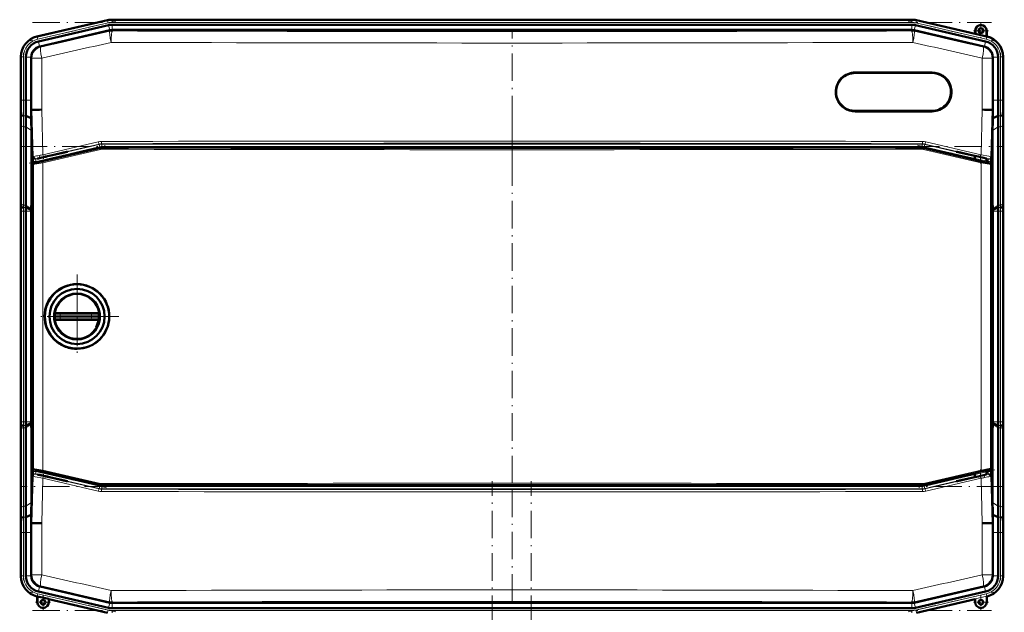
# Model space of a CAD drawing. Extents: x -1351 to 1763, y -1300 to 612.
# Tile 15 of 81: x -1282 to -853, y 308 to 566. Entities that reach past the tile are written whole.
import ezdxf

# ---------------------------------------------------------------- set-up
doc = ezdxf.new("R2010")
doc.units = 0
doc.linetypes.add('DASHDOT', pattern=[18.5, 12, -3, 0.5, -3])

msp = doc.modelspace()

# ---------------------------------------------------------------- linework, layer by layer
at = {"color": 7, "linetype": 'DASHDOT', "lineweight": 18}
for p, q in [((-1240.06, 565.2), (-1277.32, 556.6)), ((-1276.37, 564.64), (-858.69, 564.64)), ((-895.01, 565.2), (-857.74, 556.6)), ((-1067.53, 502.14), (-1067.53, 560.82)), ((-1280.2, 551.46), (-1280.2, 528.83)), ((-854.87, 551.46), (-854.87, 528.83)), ((-1067.53, 523.96), (-1067.53, 349.21)), ((-1281.89, 510.59), (-853.17, 510.59)), ((-1277.75, 503.41), (-1244.04, 511.19)), ((-891.02, 511.19), (-857.32, 503.41)), ((-1280.2, 381.55), (-1280.2, 491.61)), ((-854.87, 491.61), (-854.87, 381.55)), ((-1256.93, 454.79), (-1256.93, 418.39)), ((-1256.93, 449.59), (-1256.93, 423.59)), ((-1238.73, 436.59), (-1275.13, 436.59)), ((-1243.93, 436.59), (-1269.93, 436.59)), ((-1244.04, 361.97), (-1277.75, 369.75)), ((-1067.53, 312.33), (-1067.53, 371.02)), ((-857.32, 369.75), (-891.02, 361.97)), ((-1076.13, -326), (-1076.13, 364.9)), ((-1059.13, -326), (-1059.13, 364.9)), ((-853.17, 362.56), (-1281.89, 362.56)), ((-1280.2, 344.32), (-1280.2, 321.69)), ((-854.87, 344.32), (-854.87, 321.69)), ((-1240.06, 307.95), (-1277.32, 316.55)), ((-895.01, 307.95), (-857.74, 316.55)), ((-1276.37, 308.51), (-858.69, 308.51))]:
    msp.add_line(p, q, dxfattribs=at)
at = {"color": 7, "lineweight": 50}
for p, q in [((-1243.64, 565.59), (-1274.41, 558.49)), ((-1243.64, 565.59), (-1274.21, 558.53)), ((-1243.15, 563.46), (-1273.72, 556.4)), ((-1241.56, 565.83), (-1221.29, 565.83)), ((-893.5, 565.83), (-1241.56, 565.83)), ((-1241.56, 563.64), (-1221.29, 563.64)), ((-908.5, 565.83), (-1221.29, 565.83)), ((-908.5, 563.64), (-1221.29, 563.64)), ((-908.5, 565.83), (-893.5, 565.83)), ((-908.5, 563.64), (-893.5, 563.64)), ((-891.91, 563.46), (-861.34, 556.4)), ((-891.42, 565.59), (-865.85, 559.69)), ((-891.42, 565.59), (-865.85, 559.69)), ((-1242.66, 561.23), (-1273.03, 554.21)), ((-1242.66, 561.23), (-1242.64, 561.23)), ((-1241.54, 561.35), (-893.53, 561.35)), ((-893.53, 561.35), (-893.5, 561.35)), ((-862.03, 554.21), (-892.4, 561.23)), ((-865.85, 559.69), (-865.85, 561.03)), ((-865.78, 559.6), (-865.85, 559.69)), ((-865.78, 559.6), (-865.78, 561.03)), ((-865.78, 559.6), (-860.92, 558.48)), ((-860.92, 561.03), (-860.92, 558.48)), ((-860.92, 558.48), (-860.85, 558.53)), ((-860.85, 561.03), (-860.85, 558.53)), ((-860.85, 558.53), (-860.65, 558.49)), ((-1281.38, 549.72), (-1281.38, 549.63)), ((-1281.38, 549.72), (-1281.38, 549.52)), ((-1281.38, 549.52), (-1281.38, 530.72)), ((-1279.2, 549.52), (-1279.2, 530.72)), ((-1276.91, 549.34), (-1276.9, 549.52)), ((-1276.91, 549.34), (-1276.91, 530.72)), ((-858.15, 549.34), (-858.16, 549.52)), ((-858.15, 549.34), (-858.15, 530.72)), ((-855.87, 549.52), (-855.87, 530.72)), ((-853.68, 549.72), (-853.68, 530.72)), ((-853.68, 549.52), (-853.68, 530.72)), ((-918.16, 542.62), (-884.66, 542.62)), ((-1281.23, 524.39), (-1281.41, 526.58)), ((-1281.38, 523.65), (-1281.38, 489.51)), ((-1281.38, 523.65), (-1281.38, 489.51)), ((-1276.86, 523), (-1279.24, 523.99)), ((-1276.92, 526.58), (-1276.59, 526.58)), ((-1276.59, 526.58), (-1276.24, 526.59)), ((-884.66, 526.12), (-918.16, 526.12)), ((-858.83, 526.59), (-858.48, 526.58)), ((-858.14, 526.58), (-858.48, 526.58)), ((-855.83, 523.99), (-858.21, 523)), ((-853.66, 526.58), (-853.83, 524.39)), ((-853.68, 523.65), (-853.68, 489.51)), ((-853.68, 523.65), (-853.68, 489.51)), ((-1279.2, 519.23), (-1279.2, 485.09)), ((-855.87, 519.23), (-855.87, 485.09)), ((-1276.81, 517.54), (-1276.81, 486.58)), ((-858.25, 486.58), (-858.25, 517.54)), ((-1246.76, 509.98), (-1275.79, 503.28)), ((-1271.58, 505.99), (-1270.59, 506.22)), ((-1270.59, 506.13), (-1271.58, 505.9)), ((-1270.59, 506.22), (-1270.45, 506.25)), ((-1270.59, 506.13), (-1270.59, 506.22)), ((-1270.45, 506.17), (-1270.59, 506.13)), ((-1270.45, 506.25), (-1269.75, 506.41)), ((-1269.75, 506.33), (-1270.45, 506.17)), ((-1270.45, 506.17), (-1270.45, 506.25)), ((-1269.75, 506.41), (-1268.33, 506.74)), ((-1268.33, 506.65), (-1269.75, 506.33)), ((-1269.75, 506.33), (-1269.75, 506.41)), ((-1268.33, 506.74), (-1261.47, 508.33)), ((-1261.08, 508.33), (-1268.33, 506.65)), ((-1268.33, 506.65), (-1268.33, 506.74)), ((-1261.08, 508.33), (-1261.47, 508.33)), ((-889.42, 510.11), (-1245.63, 510.11)), ((-888.3, 509.98), (-865.97, 504.83)), ((-866.73, 506.65), (-873.98, 508.33)), ((-873.59, 508.33), (-873.98, 508.33)), ((-873.59, 508.33), (-866.73, 506.74)), ((-866.73, 506.74), (-865.32, 506.41)), ((-866.73, 506.65), (-866.73, 506.74)), ((-865.97, 506.48), (-866.73, 506.65)), ((-865.97, 506.57), (-865.97, 504.75)), ((-865.32, 506.41), (-864.61, 506.25)), ((-864.61, 506.25), (-864.47, 506.22)), ((-864.47, 506.22), (-863.48, 505.99)), ((-1276.18, 502.79), (-1276.18, 370.38)), ((-1276.12, 503.03), (-1276.16, 504.31)), ((-860.98, 505.38), (-860.98, 503.6)), ((-860.98, 503.68), (-860.87, 503.65)), ((-860.87, 503.65), (-860.3, 503.5)), ((-860.3, 503.5), (-859.28, 503.26)), ((-858.91, 504.31), (-858.94, 503)), ((-858.89, 502.78), (-858.89, 370.39)), ((-1281.19, 484.39), (-1281.36, 486.58)), ((-1276.81, 486.58), (-1276.9, 483.46)), ((-1276.18, 486.59), (-1276.81, 486.58)), ((-858.89, 486.59), (-858.25, 486.58)), ((-858.17, 483.46), (-858.25, 486.58)), ((-853.7, 486.58), (-853.88, 484.39)), ((-1281.38, 482.43), (-1281.38, 390.72)), ((-1279.2, 390.72), (-1279.2, 482.44)), ((-1276.9, 483.04), (-1279.19, 483.99)), ((-1276.9, 483.04), (-1276.91, 482.44)), ((-1276.91, 482.44), (-1276.91, 390.72)), ((-1276.9, 483.46), (-1276.9, 483.04)), ((-858.16, 483.04), (-858.17, 483.46)), ((-855.87, 483.99), (-858.16, 483.04)), ((-858.15, 482.44), (-858.16, 483.04)), ((-858.15, 390.72), (-858.15, 482.44)), ((-855.87, 482.44), (-855.87, 390.72)), ((-853.68, 482.44), (-853.68, 390.72)), ((-853.68, 482.43), (-853.68, 390.72)), ((-1266.85, 437.85), (-1266.87, 437.64)), ((-1265.77, 438.09), (-1266.37, 438.09)), ((-1265.77, 438.09), (-1264.11, 438.09)), ((-1250.63, 438.09), (-1264.11, 438.09)), ((-1250.63, 438.09), (-1249.8, 438.09)), ((-1249.8, 438.09), (-1249.06, 438.09)), ((-1249.06, 438.09), (-1248.3, 438.09)), ((-1247.48, 438.09), (-1248.3, 438.09)), ((-1246.98, 437.64), (-1247.01, 437.85)), ((-1266.33, 436.59), (-1266.93, 436.59)), ((-1266.85, 435.33), (-1266.87, 435.53)), ((-1265.77, 435.09), (-1266.37, 435.09)), ((-1264.28, 436.59), (-1266.33, 436.59)), ((-1265.77, 435.09), (-1264.11, 435.09)), ((-1264.28, 436.59), (-1250.62, 436.59)), ((-1250.63, 435.09), (-1264.11, 435.09)), ((-1250.63, 435.09), (-1248.3, 435.09)), ((-1247.73, 436.59), (-1250.62, 436.59)), ((-1247.48, 435.09), (-1248.3, 435.09)), ((-1246.93, 436.59), (-1247.73, 436.59)), ((-1246.98, 435.53), (-1247.01, 435.33)), ((-1257.19, 422.5), (-1256.93, 422.5)), ((-1276.9, 390.11), (-1276.91, 390.72)), ((-858.15, 390.72), (-858.16, 390.11)), ((-1281.19, 388.77), (-1281.36, 386.58)), ((-1279.2, 353.93), (-1279.2, 388.07)), ((-1276.9, 390.11), (-1279.19, 389.17)), ((-1276.9, 389.7), (-1276.9, 390.11)), ((-1276.81, 386.57), (-1276.9, 389.7)), ((-1276.18, 386.57), (-1276.81, 386.57)), ((-1276.81, 355.61), (-1276.81, 386.57)), ((-858.89, 386.57), (-858.25, 386.57)), ((-858.17, 389.7), (-858.25, 386.57)), ((-858.25, 386.57), (-858.25, 355.61)), ((-858.16, 390.11), (-858.17, 389.7)), ((-855.87, 389.17), (-858.16, 390.11)), ((-855.87, 353.93), (-855.87, 388.07)), ((-853.7, 386.58), (-853.88, 388.77)), ((-1281.38, 349.51), (-1281.38, 383.65)), ((-1281.38, 349.51), (-1281.38, 383.65)), ((-853.68, 349.51), (-853.68, 383.65)), ((-853.68, 349.51), (-853.68, 383.65)), ((-1276.12, 370.14), (-1276.16, 368.84)), ((-1246.76, 363.19), (-1275.79, 369.89)), ((-860.98, 367.77), (-860.98, 369.57)), ((-860.87, 369.52), (-860.98, 369.5)), ((-860.3, 369.67), (-860.87, 369.52)), ((-859.28, 369.91), (-860.3, 369.67)), ((-858.91, 368.84), (-858.94, 370.18)), ((-1270.59, 367.02), (-1271.58, 367.25)), ((-1271.58, 367.16), (-1270.59, 366.93)), ((-1270.59, 367.02), (-1270.45, 366.99)), ((-1270.59, 367.02), (-1270.59, 366.93)), ((-1270.45, 366.9), (-1270.59, 366.93)), ((-1270.45, 366.99), (-1269.75, 366.83)), ((-1270.45, 366.99), (-1270.45, 366.9)), ((-1269.75, 366.74), (-1270.45, 366.9)), ((-1269.75, 366.83), (-1268.33, 366.5)), ((-1269.75, 366.83), (-1269.75, 366.74)), ((-1268.33, 366.41), (-1269.75, 366.74)), ((-1261.08, 364.83), (-1268.33, 366.5)), ((-1268.33, 366.5), (-1268.33, 366.41)), ((-1268.33, 366.41), (-1261.47, 364.83)), ((-1261.47, 364.83), (-1261.08, 364.83)), ((-865.97, 368.34), (-888.3, 363.19)), ((-866.73, 366.5), (-873.98, 364.83)), ((-873.59, 364.83), (-873.98, 364.83)), ((-873.59, 364.83), (-866.73, 366.41)), ((-866.73, 366.41), (-865.32, 366.74)), ((-865.97, 366.68), (-866.73, 366.5)), ((-866.73, 366.5), (-866.73, 366.41)), ((-865.97, 368.42), (-865.97, 366.59)), ((-865.32, 366.74), (-864.61, 366.9)), ((-864.61, 366.9), (-864.47, 366.93)), ((-864.47, 366.93), (-863.48, 367.16)), ((-1245.63, 363.06), (-889.42, 363.06)), ((-1281.23, 348.77), (-1281.41, 346.58)), ((-1276.86, 350.16), (-1279.24, 349.17)), ((-1276.92, 346.57), (-1276.88, 348.39)), ((-1276.88, 348.39), (-1276.86, 350.16)), ((-855.83, 349.17), (-858.21, 350.16)), ((-858.21, 350.16), (-858.18, 348.39)), ((-858.18, 348.39), (-858.14, 346.57)), ((-853.66, 346.58), (-853.83, 348.77)), ((-1276.92, 346.57), (-1276.59, 346.57)), ((-1276.24, 346.56), (-1276.59, 346.57)), ((-858.48, 346.57), (-858.83, 346.56)), ((-858.14, 346.57), (-858.48, 346.57)), ((-1281.38, 323.63), (-1281.38, 342.43)), ((-1279.2, 323.63), (-1279.2, 342.44)), ((-1276.91, 323.81), (-1276.91, 342.44)), ((-858.15, 323.81), (-858.15, 342.44)), ((-855.87, 323.63), (-855.87, 342.44)), ((-853.68, 323.43), (-853.68, 342.44)), ((-853.68, 323.63), (-853.68, 342.43)), ((-1281.38, 323.43), (-1281.38, 323.63)), ((-1281.38, 323.43), (-1281.38, 323.52)), ((-1276.91, 323.81), (-1276.9, 323.63)), ((-858.15, 323.81), (-858.16, 323.63)), ((-1242.66, 311.93), (-1273.03, 318.94)), ((-862.03, 318.94), (-892.4, 311.93)), ((-1274.21, 314.62), (-1274.41, 314.67)), ((-1274.21, 314.62), (-1274.41, 314.67)), ((-1274.21, 314.62), (-1274.18, 314.69)), ((-1274.21, 312.12), (-1274.21, 314.62)), ((-1274.18, 312.12), (-1274.18, 314.69)), ((-1274.18, 314.69), (-1269.25, 313.55)), ((-1243.15, 309.69), (-1273.72, 316.75)), ((-1269.25, 313.55), (-1269.21, 313.47)), ((-1269.25, 313.55), (-1269.25, 312.12)), ((-1269.21, 312.12), (-1269.21, 313.47)), ((-1269.21, 313.47), (-1269.21, 312.12)), ((-1243.64, 307.56), (-1269.21, 313.47)), ((-891.91, 309.69), (-861.34, 316.75)), ((-891.42, 307.56), (-865.85, 313.47)), ((-865.85, 313.47), (-865.85, 312.12)), ((-860.85, 314.62), (-860.65, 314.67)), ((-860.85, 312.12), (-860.85, 314.62)), ((-1242.66, 311.93), (-1242.64, 311.92)), ((-1241.56, 311.8), (-1241.54, 311.8)), ((-1241.56, 309.51), (-1221.29, 309.51)), ((-1241.54, 311.8), (-893.53, 311.8)), ((-908.5, 309.51), (-1221.29, 309.51)), ((-908.5, 309.51), (-893.5, 309.51)), ((-893.53, 311.8), (-893.5, 311.8))]:
    msp.add_line(p, q, dxfattribs=at)
at = {"color": 7, "lineweight": 18}
for p, q in [((-1243.6, 565.41), (-1274.23, 558.34)), ((-1243.38, 564.44), (-1274, 557.37)), ((-1243.6, 565.41), (-1243.64, 565.59)), ((-1243.6, 565.41), (-1243.38, 564.44)), ((-1242.64, 561.23), (-1243.15, 563.46)), ((-1241.56, 565.64), (-1241.56, 565.83)), ((-1241.56, 565.64), (-1241.56, 564.64)), ((-1241.56, 565.64), (-893.5, 565.64)), ((-1241.56, 564.64), (-893.5, 564.64)), ((-1241.56, 561.35), (-1241.56, 563.64)), ((-893.5, 565.64), (-893.5, 565.83)), ((-893.5, 565.64), (-893.5, 564.64)), ((-893.5, 561.35), (-893.5, 563.64)), ((-892.43, 561.23), (-891.91, 563.46)), ((-891.46, 565.41), (-891.69, 564.44)), ((-891.69, 564.44), (-861.06, 557.37)), ((-891.46, 565.41), (-891.42, 565.59)), ((-891.46, 565.41), (-860.84, 558.34)), ((-1274.41, 558.49), (-1274.23, 558.34)), ((-1274, 557.37), (-1274.23, 558.34)), ((-1242.61, 560.8), (-1242.66, 561.23)), ((-1241.54, 561.35), (-1241.49, 560.93)), ((-893.57, 560.93), (-893.53, 561.35)), ((-892.4, 561.23), (-892.45, 560.8)), ((-865.78, 561.03), (-865.85, 561.03)), ((-860.84, 558.34), (-861.06, 557.37)), ((-860.92, 561.03), (-860.85, 561.03)), ((-860.84, 558.34), (-860.65, 558.49)), ((-1273.21, 554.17), (-1273.72, 556.4)), ((-1273.03, 554.21), (-1272.71, 553.96)), ((-862.35, 553.96), (-862.03, 554.21)), ((-861.86, 554.17), (-861.34, 556.4)), ((-1281.2, 549.58), (-1281.38, 549.72)), ((-1281.2, 549.58), (-1281.2, 530.72)), ((-1281.2, 549.58), (-1280.2, 549.58)), ((-1280.2, 549.58), (-1280.2, 530.72)), ((-1276.9, 549.52), (-1279.2, 549.52)), ((-1276.59, 549.09), (-1276.91, 549.34)), ((-1276.59, 526.58), (-1276.59, 549.09)), ((-1272.29, 549.09), (-1276.59, 549.09)), ((-1272.29, 549.09), (-1272.29, 526.65)), ((-862.78, 526.65), (-862.78, 549.09)), ((-858.48, 549.09), (-862.78, 549.09)), ((-858.15, 549.34), (-858.48, 549.09)), ((-858.48, 549.09), (-858.48, 526.58)), ((-858.16, 549.52), (-855.87, 549.52)), ((-854.87, 549.58), (-854.87, 530.72)), ((-854.87, 549.58), (-853.87, 549.58)), ((-853.68, 549.72), (-853.87, 549.58)), ((-853.87, 549.58), (-853.87, 530.72)), ((-884.6, 543.12), (-918.11, 543.12)), ((-1281.2, 530.72), (-1281.38, 530.72)), ((-1281.2, 530.72), (-1280.2, 530.72)), ((-1279.2, 530.72), (-1280.2, 530.72)), ((-1276.91, 530.72), (-1279.2, 530.72)), ((-858.15, 530.72), (-855.87, 530.72)), ((-855.87, 530.72), (-854.87, 530.72)), ((-853.87, 530.72), (-854.87, 530.72)), ((-853.87, 530.72), (-853.68, 530.72)), ((-1279.24, 523.99), (-1280.24, 523.99)), ((-1276.05, 506.15), (-1276.59, 526.58)), ((-1272.29, 526.65), (-1271.77, 507.03)), ((-918.11, 525.62), (-884.6, 525.62)), ((-863.29, 507.03), (-862.78, 526.65)), ((-858.48, 526.58), (-859.01, 506.15)), ((-854.83, 523.99), (-855.83, 523.99)), ((-1281.2, 519.91), (-1281.2, 485.77)), ((-1280.2, 519.23), (-1280.2, 485.09)), ((-1279.2, 519.23), (-1280.2, 519.23)), ((-1276.81, 517.54), (-1279.2, 519.23)), ((-855.87, 519.23), (-858.25, 517.54)), ((-854.87, 519.23), (-855.87, 519.23)), ((-854.87, 519.23), (-854.87, 485.09)), ((-853.87, 519.91), (-853.87, 485.77)), ((-1274.95, 505.08), (-1247.29, 511.47)), ((-1247.06, 510.49), (-1274.73, 504.11)), ((-1271.77, 507.03), (-1247.66, 512.65)), ((-1247.31, 511.68), (-1271.4, 506.06)), ((-1247.29, 511.47), (-1247.31, 511.68)), ((-1247.06, 510.49), (-1247.29, 511.47)), ((-1246.19, 511.81), (-1246.16, 511.59)), ((-1246.16, 511.59), (-888.9, 511.59)), ((-1246.16, 510.59), (-1246.16, 511.59)), ((-888.9, 510.59), (-1246.16, 510.59)), ((-888.9, 511.59), (-888.87, 511.81)), ((-888.9, 510.59), (-888.9, 511.59)), ((-888, 510.49), (-887.77, 511.47)), ((-865.97, 505.41), (-888, 510.49)), ((-887.75, 511.68), (-887.77, 511.47)), ((-887.77, 511.47), (-865.97, 506.43)), ((-863.66, 506.06), (-887.75, 511.68)), ((-887.4, 512.65), (-863.29, 507.03)), ((-1276.17, 506.03), (-1276.05, 506.15)), ((-1271.85, 504.04), (-1246.74, 509.77)), ((-1246.68, 509.29), (-1271.81, 503.55)), ((-1271.58, 505.9), (-1271.58, 505.99)), ((-1246.74, 509.77), (-1246.76, 509.98)), ((-1245.63, 510.11), (-1245.61, 509.9)), ((-889.44, 509.9), (-889.42, 510.11)), ((-863.25, 503.55), (-888.37, 509.29)), ((-888.3, 509.98), (-888.32, 509.77)), ((-888.32, 509.77), (-863.21, 504.04)), ((-859.01, 506.15), (-858.89, 506.03)), ((-1276.11, 502.73), (-1276.18, 502.79)), ((-1276.11, 370.44), (-1276.11, 502.73)), ((-1275.79, 503.28), (-1275.72, 503.22)), ((-1274.82, 505.2), (-1274.95, 505.08)), ((-1274.73, 504.11), (-1274.95, 505.08)), ((-1271.81, 503.55), (-1271.81, 369.62)), ((-863.25, 369.62), (-863.25, 503.55)), ((-860.98, 505.28), (-860.11, 505.08)), ((-860.34, 504.11), (-860.98, 504.26)), ((-860.34, 504.11), (-860.11, 505.08)), ((-860.11, 505.08), (-860.24, 505.2)), ((-859.33, 503.22), (-859.28, 503.26)), ((-858.89, 502.78), (-858.95, 502.73)), ((-858.95, 502.73), (-858.95, 370.44)), ((-1281.36, 486.58), (-1281.41, 486.58)), ((-1279.2, 485.09), (-1280.2, 485.09)), ((-1276.9, 483.46), (-1279.2, 485.09)), ((-855.87, 485.09), (-858.17, 483.46)), ((-854.87, 485.09), (-855.87, 485.09)), ((-853.7, 486.58), (-853.66, 486.58)), ((-1281.2, 482.44), (-1281.38, 482.44)), ((-1281.2, 390.72), (-1281.2, 482.44)), ((-1281.2, 482.44), (-1280.2, 482.44)), ((-1279.2, 482.44), (-1280.2, 482.44)), ((-1280.2, 390.72), (-1280.2, 482.44)), ((-1279.19, 483.99), (-1280.19, 483.99)), ((-1276.91, 482.44), (-1279.2, 482.44)), ((-855.87, 482.44), (-858.15, 482.44)), ((-854.87, 483.99), (-855.87, 483.99)), ((-854.87, 482.44), (-855.87, 482.44)), ((-854.87, 482.44), (-853.87, 482.44)), ((-854.87, 482.44), (-854.87, 390.72)), ((-853.68, 482.44), (-853.87, 482.44)), ((-853.87, 482.44), (-853.87, 390.72)), ((-1266.26, 437.65), (-1266.87, 437.64)), ((-1264.2, 437.59), (-1250.71, 437.59)), ((-1246.98, 437.64), (-1247.81, 437.65)), ((-1266.26, 435.52), (-1266.87, 435.53)), ((-1266.26, 435.52), (-1265.61, 435.54)), ((-1264.2, 435.58), (-1250.71, 435.58)), ((-1249.69, 435.55), (-1248.77, 435.53)), ((-1248.77, 435.53), (-1247.81, 435.52)), ((-1246.98, 435.53), (-1247.81, 435.52)), ((-1281.2, 390.72), (-1281.38, 390.72)), ((-1281.2, 390.72), (-1280.2, 390.72)), ((-1279.2, 390.72), (-1280.2, 390.72)), ((-1276.91, 390.72), (-1279.2, 390.72)), ((-855.87, 390.72), (-858.15, 390.72)), ((-854.87, 390.72), (-855.87, 390.72)), ((-854.87, 390.72), (-853.87, 390.72)), ((-853.68, 390.72), (-853.87, 390.72)), ((-1281.41, 386.58), (-1281.36, 386.58)), ((-1281.2, 353.24), (-1281.2, 387.39)), ((-1279.2, 388.07), (-1280.2, 388.07)), ((-1280.2, 353.93), (-1280.2, 388.07)), ((-1279.19, 389.17), (-1280.19, 389.17)), ((-1276.9, 389.7), (-1279.2, 388.07)), ((-855.87, 388.07), (-858.17, 389.7)), ((-854.87, 389.17), (-855.87, 389.17)), ((-854.87, 388.07), (-855.87, 388.07)), ((-854.87, 353.93), (-854.87, 388.07)), ((-853.87, 353.24), (-853.87, 387.39)), ((-853.66, 386.58), (-853.7, 386.58)), ((-1276.18, 370.38), (-1276.11, 370.44)), ((-1275.72, 369.95), (-1275.79, 369.89)), ((-1274.73, 369.05), (-1274.95, 368.07)), ((-1274.73, 369.05), (-1247.06, 362.66)), ((-1246.74, 363.4), (-1271.85, 369.14)), ((-1271.81, 369.62), (-1246.68, 363.88)), ((-888.37, 363.88), (-863.25, 369.62)), ((-863.21, 369.14), (-888.32, 363.4)), ((-860.98, 368.9), (-860.34, 369.05)), ((-860.34, 369.05), (-860.11, 368.07)), ((-859.28, 369.91), (-859.33, 369.95)), ((-858.95, 370.44), (-858.89, 370.39)), ((-1276.59, 346.57), (-1276.05, 367.01)), ((-1276.05, 367.01), (-1276.17, 367.13)), ((-1247.29, 361.69), (-1274.95, 368.07)), ((-1274.95, 368.07), (-1274.82, 367.96)), ((-1271.77, 366.13), (-1272.29, 346.51)), ((-1247.66, 360.51), (-1271.77, 366.13)), ((-1271.58, 367.25), (-1271.58, 367.16)), ((-1271.4, 367.1), (-1247.31, 361.48)), ((-888, 362.66), (-865.97, 367.75)), ((-865.97, 366.72), (-887.77, 361.69)), ((-887.75, 361.48), (-863.66, 367.1)), ((-863.29, 366.13), (-887.4, 360.51)), ((-862.78, 346.51), (-863.29, 366.13)), ((-860.11, 368.07), (-860.98, 367.87)), ((-860.24, 367.96), (-860.11, 368.07)), ((-858.89, 367.13), (-859.01, 367.01)), ((-859.01, 367.01), (-858.48, 346.57)), ((-1247.29, 361.69), (-1247.31, 361.48)), ((-1247.06, 362.66), (-1247.29, 361.69)), ((-1246.74, 363.4), (-1246.76, 363.19)), ((-1246.19, 361.35), (-1246.16, 361.56)), ((-1246.16, 362.56), (-1246.16, 361.56)), ((-1246.16, 362.56), (-888.9, 362.56)), ((-888.9, 361.56), (-1246.16, 361.56)), ((-1245.61, 363.27), (-1245.63, 363.06)), ((-889.42, 363.06), (-889.44, 363.27)), ((-888.9, 362.56), (-888.9, 361.56)), ((-888.9, 361.56), (-888.87, 361.35)), ((-888.3, 363.19), (-888.32, 363.4)), ((-888, 362.66), (-887.77, 361.69)), ((-887.75, 361.48), (-887.77, 361.69)), ((-1279.2, 353.93), (-1280.2, 353.93)), ((-1276.81, 355.61), (-1279.2, 353.93)), ((-855.87, 353.93), (-858.25, 355.61)), ((-854.87, 353.93), (-855.87, 353.93)), ((-1279.24, 349.17), (-1280.24, 349.17)), ((-854.83, 349.17), (-855.83, 349.17)), ((-1276.59, 324.07), (-1276.59, 346.57)), ((-1272.29, 346.51), (-1272.29, 324.07)), ((-862.78, 324.07), (-862.78, 346.51)), ((-858.48, 346.57), (-858.48, 324.07)), ((-1281.2, 342.44), (-1281.38, 342.44)), ((-1281.2, 342.44), (-1280.2, 342.44)), ((-1281.2, 323.58), (-1281.2, 342.44)), ((-1279.2, 342.44), (-1280.2, 342.44)), ((-1280.2, 323.58), (-1280.2, 342.44)), ((-1276.91, 342.44), (-1279.2, 342.44)), ((-858.15, 342.44), (-855.87, 342.44)), ((-855.87, 342.44), (-854.87, 342.44)), ((-853.87, 342.44), (-854.87, 342.44)), ((-854.87, 323.58), (-854.87, 342.44)), ((-853.87, 342.44), (-853.68, 342.44)), ((-853.87, 323.58), (-853.87, 342.44)), ((-1281.38, 323.43), (-1281.2, 323.58)), ((-1280.2, 323.58), (-1281.2, 323.58)), ((-1276.9, 323.63), (-1279.2, 323.63)), ((-1276.59, 324.07), (-1276.91, 323.81)), ((-1276.59, 324.07), (-1272.29, 324.07)), ((-862.78, 324.07), (-858.48, 324.07)), ((-858.15, 323.81), (-858.48, 324.07)), ((-858.16, 323.63), (-855.87, 323.63)), ((-853.87, 323.58), (-854.87, 323.58)), ((-853.87, 323.58), (-853.68, 323.43)), ((-1273.21, 318.98), (-1273.72, 316.75)), ((-1273.03, 318.94), (-1272.71, 319.2)), ((-862.35, 319.2), (-862.03, 318.94)), ((-861.86, 318.98), (-861.34, 316.75)), ((-1274.23, 314.81), (-1274.41, 314.67)), ((-1274.23, 314.81), (-1274, 315.79)), ((-1243.6, 307.74), (-1274.23, 314.81)), ((-1243.38, 308.72), (-1274, 315.79)), ((-891.69, 308.72), (-861.06, 315.79)), ((-891.46, 307.74), (-860.84, 314.81)), ((-861.06, 315.79), (-860.84, 314.81)), ((-860.65, 314.67), (-860.84, 314.81)), ((-1274.18, 312.12), (-1274.21, 312.12)), ((-1269.25, 312.12), (-1269.21, 312.12)), ((-1243.6, 307.74), (-1243.38, 308.72)), ((-1242.64, 311.92), (-1243.15, 309.69)), ((-1242.61, 312.35), (-1242.66, 311.93)), ((-1241.56, 311.8), (-1241.56, 309.51)), ((-1241.54, 311.8), (-1241.49, 312.23)), ((-893.57, 312.23), (-893.53, 311.8)), ((-893.5, 311.8), (-893.5, 309.51)), ((-892.4, 311.93), (-892.45, 312.35)), ((-892.43, 311.92), (-891.91, 309.69)), ((-891.46, 307.74), (-891.69, 308.72)), ((-1243.6, 307.74), (-1243.64, 307.56)), ((-1241.56, 308.51), (-893.5, 308.51)), ((-1241.56, 307.51), (-1241.56, 308.51)), ((-893.5, 307.51), (-893.5, 308.51)), ((-891.46, 307.74), (-891.42, 307.56))]:
    msp.add_line(p, q, dxfattribs=at)
at = {"color": 7, "linetype": 'DASHDOT', "lineweight": 18, "ltscale": 0.1625}
for p, q in [((-863.35, 564.28), (-863.35, 557.78)), ((-860.1, 561.03), (-866.6, 561.03)), ((-1271.71, 315.37), (-1271.71, 308.87)), ((-863.35, 315.37), (-863.35, 308.87)), ((-1268.46, 312.12), (-1274.96, 312.12)), ((-860.1, 312.12), (-866.6, 312.12))]:
    msp.add_line(p, q, dxfattribs=at)
at = {"color": 7, "linetype": 'DASHDOT', "lineweight": 18, "ltscale": 0.020221}
msp.add_line((-1271.58, 506.06), (-1271.58, 505.25), dxfattribs=at)
at = {"color": 7, "linetype": 'DASHDOT', "lineweight": 18, "ltscale": 0.08985}
msp.add_line((-863.48, 506.87), (-863.48, 503.27), dxfattribs=at)
at = {"color": 7, "linetype": 'DASHDOT', "lineweight": 18, "ltscale": 0.019627}
msp.add_line((-863.48, 506.06), (-863.48, 505.27), dxfattribs=at)
at = {"color": 7, "linetype": 'DASHDOT', "lineweight": 18, "ltscale": 0.089713}
msp.add_line((-863.48, 369.88), (-863.48, 366.29), dxfattribs=at)
at = {"color": 7, "linetype": 'DASHDOT', "lineweight": 18, "ltscale": 0.019753}
msp.add_line((-1271.58, 367.1), (-1271.58, 367.89), dxfattribs=at)
at = {"color": 7, "linetype": 'DASHDOT', "lineweight": 18, "ltscale": 0.019614}
msp.add_line((-863.48, 367.1), (-863.48, 367.88), dxfattribs=at)
at = {"color": 7, "linetype": 'DASHDOT', "lineweight": 18, "ltscale": 0.160231}
msp.add_line((-1271.71, 315.33), (-1271.71, 308.92), dxfattribs=at)
at = {"color": 7, "linetype": 'DASHDOT', "lineweight": 18, "ltscale": 0.160233}
msp.add_line((-1268.51, 312.12), (-1274.92, 312.12), dxfattribs=at)
at = {"color": 7, "lineweight": 18}
for points in [[(-1276.05, 506.15), (-1276.04, 506.15), (-1276, 506.16), (-1275.7, 506.24)], [(-860.24, 505.2), (-860.24, 505.2), (-860.26, 505.21), (-860.38, 505.25), (-862.05, 505.67), (-863.66, 506.06)], [(-863.29, 507.03), (-859.86, 506.35), (-859.07, 506.17), (-859.02, 506.15), (-859.01, 506.15)], [(-1271.81, 503.55), (-1275.31, 502.86), (-1275.98, 502.74), (-1276.08, 502.73), (-1276.1, 502.73), (-1276.11, 502.73), (-1276.11, 502.73)], [(-1275.72, 503.22), (-1275.72, 503.22), (-1275.71, 503.22), (-1275.63, 503.23), (-1274.98, 503.35), (-1271.85, 504.04)], [(-1274.54, 505.29), (-1274.79, 505.21), (-1274.82, 505.2), (-1274.82, 505.2)], [(-858.95, 502.73), (-858.95, 502.73), (-858.96, 502.73), (-859.06, 502.74), (-859.81, 502.87), (-863.25, 503.55)], [(-863.21, 504.04), (-860.91, 503.52), (-859.53, 503.24), (-859.36, 503.22), (-859.34, 503.22), (-859.33, 503.22), (-859.33, 503.22)], [(-1264.11, 438.09), (-1264.12, 438.09), (-1264.13, 438.08), (-1264.13, 438.07), (-1264.15, 438.04), (-1264.19, 437.83), (-1264.2, 437.59)], [(-1250.71, 437.59), (-1250.68, 437.94), (-1250.66, 438.04), (-1250.65, 438.07), (-1250.64, 438.08), (-1250.64, 438.08), (-1250.63, 438.09)], [(-1250.71, 437.59), (-1248.44, 437.65), (-1247.81, 437.65)], [(-1264.11, 435.09), (-1264.12, 435.09), (-1264.13, 435.09), (-1264.13, 435.1), (-1264.15, 435.13), (-1264.19, 435.35), (-1264.2, 435.58)], [(-1250.71, 435.58), (-1250.68, 435.23), (-1250.66, 435.13), (-1250.65, 435.1), (-1250.64, 435.09), (-1250.64, 435.09), (-1250.63, 435.09)], [(-1276.11, 370.44), (-1276.11, 370.44), (-1276.09, 370.44), (-1276, 370.43), (-1275.24, 370.3), (-1271.81, 369.62)], [(-1271.85, 369.14), (-1274.15, 369.65), (-1275.53, 369.93), (-1275.7, 369.95), (-1275.72, 369.95), (-1275.72, 369.95), (-1275.72, 369.95)], [(-863.25, 369.62), (-859.75, 370.31), (-859.07, 370.43), (-858.97, 370.44), (-858.95, 370.44), (-858.95, 370.44), (-858.95, 370.44)], [(-859.33, 369.95), (-859.34, 369.95), (-859.35, 369.95), (-859.42, 369.95), (-860.07, 369.82), (-863.21, 369.14)], [(-1271.77, 366.13), (-1275.2, 366.81), (-1275.99, 366.99), (-1276.04, 367.01), (-1276.05, 367.01)], [(-1274.82, 367.96), (-1274.82, 367.96), (-1274.8, 367.95), (-1274.68, 367.91), (-1273.01, 367.48), (-1271.4, 367.1)], [(-860.52, 367.87), (-860.28, 367.94), (-860.24, 367.95), (-860.24, 367.96)], [(-859.01, 367.01), (-859.02, 367.01), (-859.06, 366.99), (-859.36, 366.92)]]:
    msp.add_lwpolyline(points, dxfattribs=at)
at = {"color": 7, "lineweight": 50}
for points in [[(-1271.58, 505.99), (-1273.04, 505.65), (-1274, 505.41), (-1274.16, 505.36), (-1274.18, 505.35), (-1274.18, 505.35)], [(-1274.18, 505.35), (-1274.18, 505.35), (-1274.18, 505.35), (-1274.14, 505.35), (-1273.75, 505.42), (-1271.58, 505.9)], [(-863.48, 505.99), (-862.03, 505.65), (-861.06, 505.41), (-860.9, 505.36), (-860.88, 505.35), (-860.88, 505.35)], [(-865.97, 504.75), (-865.97, 504.75), (-865.97, 504.75), (-865.94, 504.73), (-865.57, 504.63), (-862.57, 503.92), (-861.03, 503.6), (-860.99, 503.6), (-860.99, 503.6), (-860.98, 503.6)], [(-860.88, 505.35), (-860.88, 505.35), (-860.88, 505.35), (-860.89, 505.35), (-860.98, 505.36)], [(-1266.85, 437.85), (-1266.85, 437.84), (-1266.85, 437.84), (-1266.85, 437.84), (-1266.84, 437.84), (-1266.83, 437.85), (-1266.82, 437.87)], [(-1247.03, 437.87), (-1247.01, 437.85), (-1247.01, 437.84), (-1247.01, 437.84), (-1247.01, 437.84), (-1247.01, 437.84), (-1247.01, 437.85)], [(-1266.85, 435.33), (-1266.85, 435.33), (-1266.85, 435.33), (-1266.84, 435.33), (-1266.83, 435.32), (-1266.74, 435.23), (-1266.59, 435.13)], [(-1247.03, 435.31), (-1247.01, 435.33), (-1247.01, 435.33), (-1247.01, 435.33), (-1247.01, 435.33), (-1247.01, 435.33), (-1247.01, 435.33)], [(-862.92, 369.17), (-865.08, 368.66), (-865.87, 368.46), (-865.96, 368.43), (-865.97, 368.42), (-865.97, 368.42)], [(-860.98, 369.57), (-860.99, 369.57), (-860.99, 369.57), (-861, 369.57), (-861.1, 369.56), (-861.94, 369.39), (-862.92, 369.17)], [(-1274.19, 367.81), (-1274.18, 367.81), (-1274.18, 367.8), (-1274.14, 367.79), (-1273.75, 367.68), (-1271.58, 367.16)], [(-1271.58, 367.25), (-1273.04, 367.58), (-1274, 367.78), (-1274.17, 367.81), (-1274.18, 367.81), (-1274.18, 367.81), (-1274.18, 367.81), (-1274.19, 367.81)], [(-863.48, 367.16), (-862.03, 367.5), (-861.06, 367.75), (-860.9, 367.8), (-860.88, 367.81), (-860.88, 367.81)], [(-860.88, 367.81), (-860.88, 367.81), (-860.88, 367.81), (-860.89, 367.81), (-860.98, 367.8)]]:
    msp.add_lwpolyline(points, dxfattribs=at)
for centre, radius in [((-863.35, 561.03), 1.07), ((-863.35, 561.03), 1), ((-1256.93, 436.59), 14), ((-1256.93, 436.59), 12), ((-1271.71, 312.12), 1.03), ((-1271.71, 312.12), 1), ((-863.35, 312.12), 1)]:
    msp.add_circle(centre, radius, dxfattribs=at)
for centre, radius, start, end in [((-1241.56, 556.58), 9.25, 90.0004, 102.9992), ((-1241.56, 556.58), 9.25, 90.0004, 102.9992), ((-1241.56, 556.58), 7.06, 90.0004, 102.9993), ((-893.5, 556.58), 9.25, 77.0008, 89.9996), ((-893.5, 556.58), 9.25, 77.0007, 89.9996), ((-893.5, 556.58), 7.06, 77.0006, 89.9996), ((-863.35, 561.03), 2.5, 0, 180), ((-863.35, 561.03), 2.43, 360, 180), ((-1272.39, 549.72), 8.99, 102.9916, 180.0084), ((-862.93, 549.52), 9.25, 359.9943, 77.0057), ((-862.67, 549.72), 8.99, 359.9916, 77.0084), ((-1272.13, 549.52), 7.06, 102.9968, 180.0034), ((-1271.9, 549.34), 5.01, 105.1072, 177.8928), ((-863.16, 549.34), 5.01, 2.1031, 74.9072), ((-862.93, 549.52), 7.06, 359.9966, 77.0032), ((-918.16, 534.37), 8.25, 134.9699, 270), ((-918.16, 534.37), 8.25, 90, 134.9612), ((-884.66, 534.37), 8.25, 314.9294, 90), ((-1628.97, 530.63), 347.59, 359.3315, 0.0143), ((-1849.44, 530.58), 570.24, 359.3376, 0.0139), ((-1969.38, 530.7), 692.47, 359.65945, 0.00195), ((-884.66, 534.37), 8.25, 270, 314.9153), ((-165.66, 530.7), 692.49, 179.99805, 180.34055), ((-285.62, 530.58), 570.24, 179.9861, 180.6624), ((-506.1, 530.63), 347.59, 179.9856, 180.6685), ((-1488.6, 523.4), 207.22, 0.0687, 0.8785), ((-1618.97, 518.83), 339.78, 0.0681, 0.8707), ((-1887.69, 513.74), 610.9, 0.86852, 1.20439), ((-1256.8, -679.02), 1205.77, 90.73585, 90.92355), ((-878.28, -680.15), 1206.9, 89.07649, 89.26402), ((-247.37, 513.74), 610.9, 178.79561, 179.13148), ((-516.09, 518.83), 339.78, 179.1293, 179.9319), ((-646.46, 523.4), 207.22, 179.1215, 179.9313), ((-1668.28, 517.08), 391.47, 0.0681, 0.8669), ((-466.79, 517.08), 391.46, 179.1331, 179.9319), ((-1215.66, 505.84), 60.52, 179.8196, 181.4448), ((-919.41, 505.84), 60.52, 358.5511, 0.1764), ((-1275.68, 502.79), 0.5, 102.9976, 180.0022), ((-859.39, 502.78), 0.5, 359.998, 77.002), ((-1488.74, 489.76), 207.36, 359.1212, 359.9305), ((-1068.96, 489.75), 212.42, 180.0663, 180.8562), ((-1066.1, 489.75), 212.42, 359.1437, 359.9337), ((-646.32, 489.76), 207.36, 180.0695, 180.8788), ((-1628.46, 482.52), 347.08, 359.9853, 0.6691), ((-923.65, 482.52), 357.73, 179.3493, 180.0128), ((-1199.37, 485.18), 79.83, 180.0641, 180.8524), ((-935.69, 485.18), 79.82, 359.1476, 359.9359), ((-1211.4, 482.52), 357.71, 359.9872, 0.6507), ((-506.6, 482.52), 347.08, 179.3309, 180.0147), ((-1144.4, 482.46), 134.8, 179.3521, 180.0124), ((-990.66, 482.46), 134.79, 359.9876, 0.6479), ((-1256.98, 436.58), 14.09, 89.8034, 134.0601), ((-1256.98, 436.58), 14.09, 44.258, 89.8038), ((-1256.97, 436.58), 14.1, 134.0696, 179.1699), ((-1256.93, 436.59), 10, 7.2346, 172.765), ((-1256.97, 436.59), 14.09, 314.0192, 44.2557), ((-1266.28, 437.41), 0.705, 129.6312, 139.5308), ((-1266.34, 437.47), 0.622, 113.4776, 129.4362), ((-1266.37, 437.54), 0.549, 90.4701, 113.1016), ((-1247.48, 437.53), 0.553, 67.0525, 89.5669), ((-1247.53, 437.45), 0.645, 39.9598, 66.2327), ((-1256.97, 436.59), 14.09, 179.1903, 224.261), ((-1256.93, 436.59), 10, 187.235, 352.7654), ((-1266.37, 435.64), 0.556, 247.1205, 269.4699), ((-1256.92, 436.58), 9.49, 330.6713, 350.9616), ((-1247.49, 435.64), 0.558, 270.5728, 292.8875), ((-1247.52, 435.71), 0.628, 293.5258, 320.519), ((-1256.98, 436.59), 14.09, 224.2714, 246.7188), ((-1256.98, 436.59), 14.09, 291.5606, 314.0155), ((-1256.98, 436.59), 14.1, 246.7224, 269.1382), ((-1256.98, 436.59), 14.09, 270.1953, 291.5621), ((-1628.46, 390.63), 347.08, 359.3309, 0.0147), ((-923.65, 390.64), 357.73, 179.9872, 180.6507), ((-1144.4, 390.69), 134.8, 179.9876, 180.6479), ((-990.66, 390.69), 134.79, 359.3521, 0.0124), ((-1211.4, 390.64), 357.71, 359.3493, 0.0128), ((-506.6, 390.63), 347.08, 179.9853, 180.6691), ((-1488.74, 383.4), 207.36, 0.0695, 0.8788), ((-1068.96, 383.4), 212.42, 179.1438, 179.9337), ((-1199.37, 387.98), 79.83, 179.1476, 179.9359), ((-935.69, 387.98), 79.82, 0.0641, 0.8524), ((-1066.1, 383.4), 212.42, 0.0663, 0.8563), ((-646.32, 383.4), 207.36, 179.1212, 179.9305), ((-1275.68, 370.38), 0.5, 179.9976, 257.0022), ((-1215.66, 367.31), 60.52, 178.5511, 180.1764), ((-859.39, 370.39), 0.5, 282.998, 0.002), ((-919.41, 367.32), 60.52, 359.8196, 1.4448), ((-1245.63, 368.06), 5, 257.002, 269.998), ((-1618.97, 354.33), 339.78, 359.1293, 359.9319), ((-1668.28, 356.08), 391.47, 359.1331, 359.9319), ((-466.79, 356.08), 391.46, 180.0681, 180.8669), ((-516.09, 354.33), 339.78, 180.0681, 180.8707), ((-1488.6, 349.76), 207.22, 359.1215, 359.9313), ((-1849.44, 342.57), 570.24, 359.9861, 0.6624), ((-285.62, 342.57), 570.24, 179.3376, 180.0139), ((-646.46, 349.76), 207.22, 180.0687, 180.8785), ((-1628.97, 342.52), 347.59, 359.9857, 0.6685), ((-1969.39, 342.46), 692.48, 359.99805, 0.34054), ((-1256.78, 1553.31), 1206.9, 269.07649, 269.26401), ((-878.26, 1552.18), 1205.77, 270.73585, 270.92354), ((-165.67, 342.46), 692.49, 179.65945, 180.00195), ((-506.1, 342.52), 347.59, 179.3315, 180.0144), ((-1272.39, 323.43), 8.99, 179.9916, 257.0084), ((-1272.13, 323.63), 7.06, 179.9966, 257.0032), ((-1271.9, 323.82), 5, 182.1029, 254.9076), ((-863.16, 323.82), 5, 285.1029, 357.9073), ((-862.93, 323.63), 7.06, 282.9968, 0.0034), ((-862.67, 323.43), 8.99, 282.9916, 0.0084), ((-1271.71, 312.12), 2.5, 180, 360), ((-1271.71, 312.12), 2.47, 180, 0), ((-1271.71, 312.12), 1, 141.2591, 359.9485), ((-1271.71, 312.12), 2.5, 270, 360), ((-1241.56, 316.58), 7.06, 257.0007, 269.9996), ((-893.5, 316.58), 7.06, 270.0004, 282.9994), ((-863.35, 312.12), 2.5, 180, 360)]:
    msp.add_arc(centre, radius, start, end, dxfattribs=at)
at = {"color": 7, "lineweight": 18}
for centre, radius, start, end in [((-1241.56, 556.58), 9.06, 90.0004, 102.9992), ((-1241.56, 556.59), 8.05, 89.9878, 103.0122), ((-893.5, 556.58), 9.06, 77.0008, 89.9996), ((-893.5, 556.58), 8.06, 77.0006, 89.9996), ((-1272.2, 549.58), 8.99, 102.9997, 180.0003), ((-1272.2, 549.58), 7.99, 102.9916, 180.0084), ((-13938.67, 56331.46), 57197.52, 282.793761, 282.824689), ((-1067.53, 56209.97), 55649.31, 269.820896, 270.179106), ((11803.6, 56331.46), 57197.52, 257.175313, 257.206234), ((-862.86, 549.58), 7.99, 359.9916, 77.0084), ((-862.86, 549.58), 8.99, 359.9997, 77.0003), ((-13977.2, 56689.53), 57560.09, 282.7515782, 282.7824028), ((-1067.53, 56585.23), 56029.56, 269.821504, 270.178498), ((11842.13, 56689.53), 57560.09, 257.2175922, 257.2484236), ((-918.11, 534.37), 8.75, 134.9606, 270.0213), ((-918.11, 534.36), 8.75, 89.9957, 134.9539), ((-884.59, 534.37), 8.75, 314.9196, 90.0213), ((-1815.17, 530.59), 533.98, 359.3347, 0.0141), ((-1849.3, 530.58), 569.11, 359.3363, 0.014), ((-884.6, 534.37), 8.75, 269.9957, 314.9129), ((-285.76, 530.58), 569.11, 179.986, 180.6637), ((-319.89, 530.59), 533.98, 179.9859, 180.6653), ((-1599.45, 519.53), 318.25, 0.0684, 0.8743), ((-1619.34, 518.83), 339.14, 0.0683, 0.8723), ((-515.73, 518.83), 339.14, 179.1277, 179.9318), ((-535.62, 519.53), 318.25, 179.1257, 179.9316), ((-1246.3, 506.81), 5.99, 90.1091, 103.1288), ((-1246.17, 506.81), 5, 90.1491, 103.1472), ((-1246.16, 506.59), 4, 90.0047, 102.9953), ((-1067.53, -83299.58), 83812.57, 89.8777831, 90.1222151), ((-1067.53, -83186.04), 83698.04, 89.8777011, 90.122297), ((-888.9, 506.59), 5, 77.0066, 89.9934), ((-888.9, 506.59), 4, 77.0047, 89.9953), ((-888.89, 506.81), 5, 76.8528, 89.8509), ((-888.76, 506.81), 5.99, 76.8712, 89.8909), ((-1275.18, 506.05), 0.999, 181.46, 283.0819), ((-1254.57, 409.43), 99.08, 100.9623, 102.3111), ((-1214.83, 210.17), 302.27, 100.857, 101.1749), ((-1225.31, 308.38), 202.98, 103.1255, 103.506), ((-1245.62, 504.9), 5, 89.8884, 102.8902), ((-1245.68, 504.91), 4.49, 89.8605, 102.8892), ((-1067.53, 84295.16), 83785.95, 269.8781811, 270.1218207), ((-1067.53, 84238.26), 83728.55, 269.8781333, 270.1218617), ((-889.43, 504.9), 5, 77.1098, 90.1116), ((-889.37, 504.91), 4.49, 77.1108, 90.1395), ((-859.89, 506.05), 0.999, 256.9181, 358.54), ((-1275.18, 506.06), 2, 240.6635, 283.005), ((-1265.37, 471.46), 35.05, 103.9245, 105.1673), ((-1245.74, 393.23), 115.71, 103.48, 104.0366), ((-859.89, 506.06), 2, 256.9951, 299.3366), ((-859.45, 502.73), 0.5, 0.0159, 76.9841), ((-1179.93, 485.88), 101.27, 180.063, 180.8443), ((-1199.76, 485.18), 80.44, 180.0631, 180.8454), ((-935.3, 485.18), 80.44, 359.1546, 359.9369), ((-955.13, 485.88), 101.27, 359.1557, 359.937), ((-1109.72, 482.47), 171.48, 179.3589, 180.0115), ((-1144.02, 482.46), 136.17, 179.358, 180.0116), ((-991.03, 482.46), 136.17, 359.9884, 0.642), ((-1025.34, 482.47), 171.47, 359.9884, 0.6411), ((-1256.93, 436.59), 9.5, 90.0034, 170.9626), ((-1256.93, 436.59), 9.5, 9.0358, 89.9967), ((-1256.97, 436.48), 9.37, 172.8589, 179.3713), ((-1265.76, 437.59), 0.499, 90.1296, 173.0452), ((-1270.73, 222.31), 215.38, 88.2621, 88.8097), ((-1257.5, 436.54), 6.79, 171.029, 179.5801), ((-1257.47, 436.49), 6.85, 0.8052, 9.28), ((-1248.3, 437.59), 0.499, 7.3818, 89.8716), ((-1257.04, 436.45), 9.31, 0.8578, 7.4328), ((-1256.97, 436.69), 9.37, 180.6287, 187.1411), ((-1256.93, 436.58), 9.5, 189.0224, 249.7178), ((-1265.76, 435.58), 0.499, 186.9548, 269.8704), ((-1268.59, 571.4), 135.89, 271.258, 271.8505), ((-1257.45, 436.64), 6.84, 180.4513, 188.9396), ((-1257.47, 436.68), 6.85, 350.72, 359.1948), ((-1247.45, 532.99), 97.47, 268.0827, 268.6817), ((-1248.3, 435.58), 0.499, 270.1284, 352.6182), ((-1257.04, 436.73), 9.31, 352.5672, 359.1422), ((-1256.93, 436.58), 9.5, 269.9976, 330.6837), ((-1256.93, 436.59), 9.51, 249.7324, 269.9982), ((-1109.72, 390.69), 171.48, 179.9885, 180.6411), ((-1144.02, 390.69), 136.17, 179.9884, 180.642), ((-991.03, 390.69), 136.17, 359.358, 0.0116), ((-1025.34, 390.69), 171.47, 359.3589, 0.0116), ((-1179.93, 387.27), 101.27, 179.1557, 179.937), ((-1199.76, 387.98), 80.44, 179.1546, 179.9369), ((-935.3, 387.98), 80.44, 0.0631, 0.8454), ((-955.13, 387.27), 101.27, 0.063, 0.8443), ((-1275.18, 367.1), 2, 76.9951, 119.3366), ((-859.89, 367.1), 2, 60.6635, 103.005), ((-859.45, 370.44), 0.5, 283.0159, 359.9841), ((-1275.18, 367.1), 0.999, 76.9181, 178.54), ((-909.75, 564.78), 202.98, 283.1255, 283.506), ((-920.23, 662.98), 302.27, 280.857, 281.1749), ((-889.32, 479.93), 115.71, 283.48, 284.0366), ((-880.49, 463.72), 99.08, 280.9623, 282.3111), ((-869.69, 401.7), 35.05, 283.9245, 285.1673), ((-859.89, 367.1), 0.999, 1.46, 103.0819), ((-1246.3, 366.34), 5.99, 256.8712, 269.8909), ((-1246.17, 366.35), 5, 256.8528, 269.8509), ((-1246.16, 366.56), 4, 257.0047, 269.9953), ((-1245.62, 368.27), 5, 257.1098, 270.1116), ((-1245.68, 368.26), 4.49, 257.1108, 270.1395), ((-1067.53, 84172.73), 83812.57, 269.8777849, 270.1222169), ((-1067.53, 84059.2), 83698.04, 269.877703, 270.1222989), ((-1067.53, -83421.99), 83785.95, 89.8781793, 90.1218189), ((-1067.53, -83365.09), 83728.55, 89.8781383, 90.1218667), ((-889.43, 368.27), 5, 269.8884, 282.8902), ((-889.37, 368.26), 4.49, 269.8605, 282.8892), ((-888.9, 366.56), 4, 270.0047, 282.9953), ((-888.89, 366.35), 5, 270.1491, 283.1472), ((-888.76, 366.34), 5.99, 270.1091, 283.1288), ((-1599.45, 353.62), 318.25, 359.1257, 359.9316), ((-1619.34, 354.33), 339.14, 359.1277, 359.9317), ((-515.73, 354.33), 339.14, 180.0682, 180.8723), ((-535.62, 353.62), 318.25, 180.0684, 180.8743), ((-1815.17, 342.57), 533.98, 359.9859, 0.6653), ((-1849.3, 342.57), 569.11, 359.986, 0.6637), ((-285.76, 342.57), 569.11, 179.3363, 180.014), ((-319.89, 342.57), 533.98, 179.3347, 180.0141), ((-1272.2, 323.58), 8.99, 179.9996, 257.0003), ((-1272.2, 323.58), 7.99, 179.9916, 257.0084), ((-1271.58, 324.07), 5, 180.0358, 256.9642), ((-13977.2, -55816.37), 57560.09, 77.2175972, 77.2484218), ((11842.13, -55816.37), 57560.09, 102.7515764, 102.7824078), ((-862.86, 323.58), 7.99, 282.9916, 0.0084), ((-862.86, 323.58), 8.99, 282.9997, 0.0003), ((-13938.67, -55458.3), 57197.52, 77.175311, 77.206239), ((-1067.53, -55712.07), 56029.56, 89.821502, 90.178496), ((11803.6, -55458.3), 57197.52, 102.793766, 102.824687), ((-1241.56, 316.56), 8.05, 256.9878, 270.0122), ((-1241.49, 317.23), 5, 257.0045, 269.8157), ((-1067.53, -55336.82), 55649.31, 89.820894, 90.179104), ((-893.5, 316.58), 8.06, 270.0004, 282.9994)]:
    msp.add_arc(centre, radius, start, end, dxfattribs=at)
for centre, major_axis, ratio, start_param, end_param in [((-1241.49, 555.93), (1.11, -4.88), 0.116076, 3.167951, 4.685971), ((-1241.49, 555.93), (4.97, 0.57), 0.999653, 1.457389, 1.684204), ((-1241.49, 555.93), (-0.02, -5), 0.119003, 3.16796, 4.712762), ((-893.57, 555.93), (4.97, -0.57), 0.999653, 1.457389, 1.684204), ((-893.57, 555.93), (0.02, -5), 0.119003, 1.570423, 3.115225), ((-893.57, 555.93), (-1.11, -4.88), 0.116076, 1.597214, 3.115235), ((-1271.59, 549.09), (3.11, 3.91), 0.999441, 0.899117, 2.242476), ((-1271.59, 549.09), (1.11, -4.88), 0.136195, 3.168019, 4.681472), ((-863.47, 549.09), (-1.11, -4.88), 0.136195, 1.601714, 3.115166), ((-863.47, 549.09), (3.11, -3.91), 0.999441, 0.899117, 2.242476), ((-924.34, 540.56), (0.353, -0.354), 0.069254, 0.000014, 1.501741), ((-918.16, 543.12), (0, -0.5), 0.101872, 0, 1.570796), ((-884.66, 543.12), (0, 0.5), 0.124719, 3.141593, 4.712389), ((-878.48, 528.17), (0.353, -0.354), 0.091666, 1.479613, 3.141593), ((-918.16, 525.62), (0, 0.5), 0.101872, 4.712389, 6.283185), ((-884.66, 525.62), (0, -0.5), 0.124719, 1.570796, 3.141593), ((-1280.2, 519.94), (-1, 0), 0.707107, 0.034907, 1.570796), ((-854.87, 519.94), (-1, 0), 0.707107, 1.570796, 3.106686), ((-1247.54, 512.65), (0.227, -0.974), 0.119647, 4.684508, 6.265606), ((-1246.16, 506.6), (-4.97, -0.57), 0.999846, 4.59896, 4.825818), ((-1246.19, 512.81), (0, -1), 0.121885, 4.712128, 6.265601), ((-888.87, 512.81), (0, -1), 0.121885, 0.017584, 1.571058), ((-887.53, 512.65), (-0.227, -0.974), 0.119647, 0.01758, 1.598677), ((-1275.05, 506.17), (0.682, -0.732), 0.99939, 3.988967, 5.7599), ((-1274.77, 506.26), (0.266, -0.964), 0.924796, 4.485603, 6.237294), ((-1272.94, 506.72), (0.234, -0.972), 0.460439, 4.611399, 6.263521), ((-1271.63, 507.03), (0.227, -0.974), 0.135666, 4.680737, 6.265569), ((-1246.62, 509.29), (0.111, -0.487), 0.119115, 3.159171, 4.685159), ((-1245.61, 509.4), (-0.001, -0.5), 0.121453, 3.159176, 4.712648), ((-889.44, 509.4), (0.001, -0.5), 0.121453, 1.570537, 3.124009), ((-888.43, 509.29), (-0.111, -0.487), 0.119115, 1.598027, 3.124014), ((-863.43, 507.03), (-0.227, -0.974), 0.135666, 0.017616, 1.602449), ((-860.01, 506.17), (0.682, 0.732), 0.99939, 3.664878, 5.435811), ((-1275.61, 502.73), (-0.311, -0.391), 0.999751, 4.040558, 5.38422), ((-1271.74, 503.55), (0.111, -0.487), 0.135841, 3.159209, 4.68138), ((-863.32, 503.55), (-0.111, -0.487), 0.135841, 1.601805, 3.123976), ((-1280.2, 485.79), (-1, 0), 0.707107, 0.034907, 1.570796), ((-854.87, 485.79), (-1, 0), 0.707107, 1.570796, 3.106686), ((-1280.2, 387.36), (-1, 0), 0.707107, 4.712389, 6.248279), ((-854.87, 387.36), (-1, 0), 0.707107, 3.176499, 4.712389), ((-1275.61, 370.44), (-0.311, 0.391), 0.999751, 0.898966, 2.242627), ((-1271.74, 369.62), (-0.111, -0.487), 0.135841, 4.743398, 6.265569), ((-863.32, 369.62), (0.111, -0.487), 0.135841, 0.017617, 1.539787), ((-1275.05, 366.98), (-0.682, -0.732), 0.99939, 3.664878, 5.435811), ((-1271.63, 366.13), (-0.227, -0.974), 0.135666, 3.159209, 4.744041), ((-863.43, 366.13), (0.227, -0.974), 0.135666, 1.539144, 3.123976), ((-862.12, 366.44), (0.234, -0.972), 0.460439, 1.469807, 3.121928), ((-860.29, 366.89), (0.266, -0.964), 0.924796, 1.34401, 3.095701), ((-860.01, 366.98), (-0.682, 0.732), 0.99939, 3.988967, 5.7599), ((-1247.54, 360.51), (-0.227, -0.974), 0.119647, 3.159172, 4.74027), ((-1246.16, 366.56), (4.97, -0.57), 0.999846, 4.59896, 4.825818), ((-1246.62, 363.88), (-0.111, -0.487), 0.119115, 4.739619, 6.265607), ((-1246.19, 360.35), (0, -1), 0.121885, 3.159177, 4.71265), ((-1245.61, 363.77), (0.001, -0.5), 0.121453, 4.71213, 6.265602), ((-889.44, 363.77), (-0.001, -0.5), 0.121453, 0.017583, 1.571056), ((-888.9, 366.56), (4.97, 0.57), 0.999846, 4.59896, 4.825818), ((-888.87, 360.35), (0, -1), 0.121885, 1.570535, 3.124008), ((-888.43, 363.88), (0.111, -0.487), 0.119115, 0.017578, 1.543566), ((-887.53, 360.51), (0.227, -0.974), 0.119647, 1.542916, 3.124013), ((-1280.2, 353.22), (-1, 0), 0.707107, 4.712389, 6.248279), ((-854.87, 353.22), (-1, 0), 0.707107, 3.176499, 4.712389), ((-1271.59, 324.07), (-1.11, -4.88), 0.136195, 4.743306, 6.256759), ((-863.47, 324.07), (1.11, -4.88), 0.136195, 0.026426, 1.539879), ((-863.47, 324.07), (-3.11, -3.91), 0.999441, 0.899117, 2.242476), ((-1241.49, 317.22), (-1.11, -4.88), 0.116076, 4.738807, 6.256827), ((-1241.49, 317.22), (0.02, -5), 0.119003, 4.712015, 6.256818), ((-893.57, 317.22), (-0.02, -5), 0.119003, 0.026367, 1.57117), ((-893.57, 317.22), (1.11, -4.88), 0.116076, 0.026358, 1.544378), ((-1241.49, 317.22), (-4.97, 0.57), 0.999653, 1.681064, 1.684203), ((-893.57, 317.22), (-4.97, -0.57), 0.999653, 1.457389, 1.684204)]:
    msp.add_ellipse(centre, major_axis=major_axis, ratio=ratio, start_param=start_param, end_param=end_param, dxfattribs=at)
at = {"color": 7, "lineweight": 50}
for centre, major_axis, ratio, start_param, end_param in [((-1241.54, 556.36), (4.97, 0.57), 0.999653, 1.457389, 1.679108), ((-893.53, 556.36), (4.97, -0.57), 0.999653, 1.457389, 1.679108), ((-1271.91, 549.34), (3.11, 3.91), 0.999441, 0.899117, 0.934706), ((-863.15, 549.34), (-3.11, 3.91), 0.999441, 5.34848, 5.384068), ((-1280.23, 524.4), (1, 0), 0.414215, 3.173659, 4.709549), ((-854.83, 524.4), (1, 0), 0.414186, 4.715241, 6.251123), ((-1245.63, 505.11), (-4.97, -0.57), 0.999846, 4.59896, 4.825818), ((-889.42, 505.11), (4.97, -0.57), 0.999846, 1.457367, 1.684225), ((-1280.19, 484.4), (1, 0), 0.414215, 3.173659, 4.709549), ((-854.88, 484.4), (1, 0), 0.414343, 4.715179, 6.251104), ((-1256.92, 436.59), (10.01, -0.03), 0.999848, 3.039511, 3.144781), ((-1256.94, 436.59), (10.01, 0.04), 0.999848, 6.279569, 6.384829), ((-1256.92, 436.59), (10.01, 0.03), 0.999848, 3.138404, 3.243674), ((-1256.94, 436.59), (10.01, -0.04), 0.999848, 6.181541, 6.286801), ((-1280.19, 388.75), (1, 0), 0.414343, 1.573592, 3.109513), ((-854.88, 388.75), (1, 0), 0.414215, 0.032067, 1.567956), ((-889.42, 368.06), (4.97, 0.57), 0.999846, 4.59896, 4.825818), ((-1280.23, 348.75), (1, 0), 0.414186, 1.573647, 3.10953), ((-854.83, 348.75), (1, 0), 0.414215, 0.032067, 1.567956), ((-1271.91, 323.81), (3.11, -3.91), 0.999441, 5.34848, 5.384068), ((-863.15, 323.81), (-3.11, -3.91), 0.999441, 0.899117, 0.934706), ((-1241.54, 316.8), (4.97, -0.57), 0.999653, 4.604077, 4.820701), ((-893.53, 316.8), (4.97, 0.57), 0.999653, 4.604077, 4.825796)]:
    msp.add_ellipse(centre, major_axis=major_axis, ratio=ratio, start_param=start_param, end_param=end_param, dxfattribs=at)

doc.saveas('drawing.dxf')
